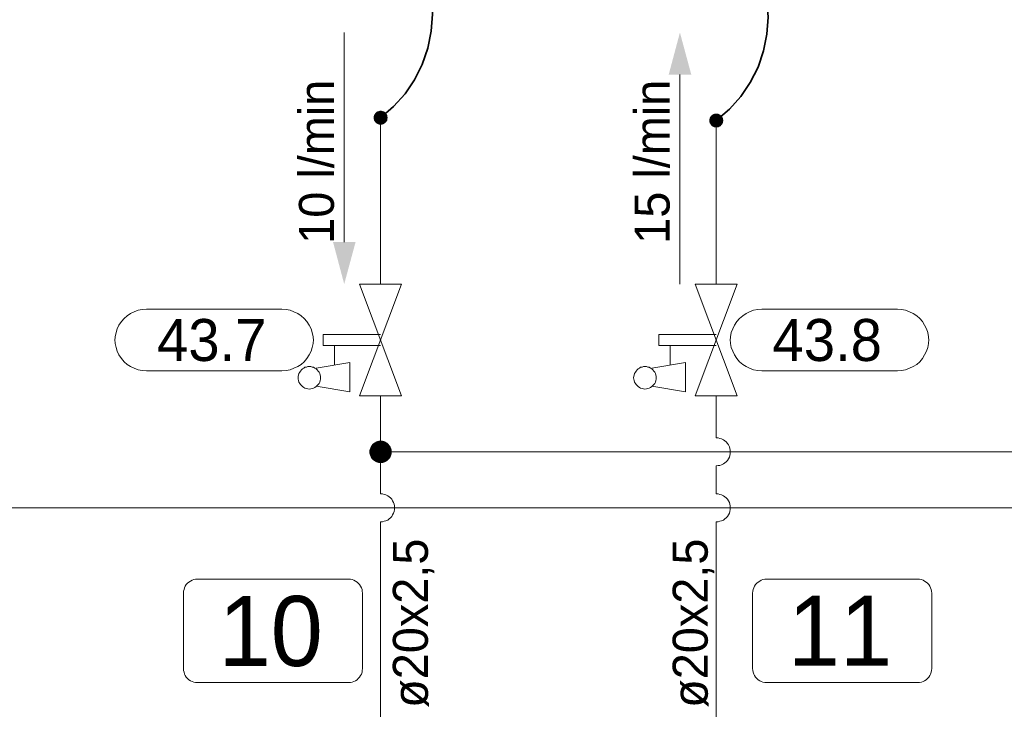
# Model space of a CAD drawing. Header units: millimetres. Extents: x 0 to 203, y 0 to 47.
# Tile 76 of 196: x 11.97 to 14.73, y 37.01 to 38.95. Entities that reach past the tile are written whole.
import ezdxf

# ---------------------------------------------------------------- set-up
doc = ezdxf.new("R2010")
doc.units = ezdxf.units.MM
for name, color, linetype in [('PDF_Geomertry', 7, 'Continuous'), ('PDF_Solid Fills', 7, 'Continuous'), ('PDF_Text', 7, 'Continuous')]:
    doc.layers.add(name, color=color, linetype=linetype)
doc.styles.add('PDF Arial', font='txt')

msp = doc.modelspace()

# ---------------------------------------------------------------- hatches: boundary and pattern name
at = {"layer": 'PDF_Solid Fills', "transparency": 33554559}
for points in [[(12.9812, 38.6771), (12.9618, 38.6799), (12.9626, 38.6818)], [(12.9812, 38.6771), (12.9618, 38.6771), (12.9618, 38.6799)], [(12.9812, 38.6771), (12.9618, 38.6743), (12.9618, 38.6771)], [(12.9812, 38.6771), (12.9626, 38.6721), (12.9618, 38.6743)], [(12.9812, 38.6771), (12.9626, 38.6818), (12.9632, 38.6846)], [(12.9812, 38.6771), (12.9632, 38.6693), (12.9626, 38.6721)], [(12.9812, 38.6771), (12.9632, 38.6846), (12.9646, 38.6868)], [(12.9812, 38.6771), (12.9646, 38.6674), (12.9632, 38.6693)], [(12.9812, 38.6771), (12.9646, 38.6868), (12.966, 38.6887)], [(12.9812, 38.6771), (12.966, 38.6651), (12.9646, 38.6674)], [(12.9812, 38.6771), (12.966, 38.6887), (12.9674, 38.691)], [(12.9812, 38.6771), (12.9674, 38.6632), (12.966, 38.6651)], [(12.9812, 38.6771), (12.9674, 38.691), (12.9696, 38.6929)], [(12.9812, 38.6771), (12.9696, 38.6618), (12.9674, 38.6632)], [(12.9812, 38.6771), (12.9696, 38.6929), (12.9715, 38.6943)], [(12.9812, 38.6771), (12.9715, 38.6604), (12.9696, 38.6618)], [(12.9812, 38.6771), (12.9715, 38.6943), (12.9743, 38.6951)], [(12.9812, 38.6771), (12.9743, 38.659), (12.9715, 38.6604)], [(12.9812, 38.6771), (12.9743, 38.6951), (12.9765, 38.6957)], [(12.9812, 38.6771), (12.9765, 38.6582), (12.9743, 38.659)], [(12.9812, 38.6771), (12.9765, 38.6957), (12.9793, 38.6965)], [(12.9812, 38.6771), (12.9793, 38.6576), (12.9765, 38.6582)], [(12.9812, 38.6771), (12.9793, 38.6965), (12.9812, 38.6965)], [(12.9812, 38.6771), (12.9812, 38.6576), (12.9793, 38.6576)], [(12.9812, 38.6771), (12.984, 38.6965), (12.9868, 38.6957)], [(12.9812, 38.6771), (12.9812, 38.6965), (12.984, 38.6965)], [(12.9812, 38.6771), (12.9868, 38.6957), (12.989, 38.6951)], [(12.9812, 38.6771), (12.989, 38.6951), (12.9918, 38.6943)], [(12.9812, 38.6771), (12.9918, 38.6943), (12.9937, 38.6929)], [(12.9812, 38.6771), (12.9937, 38.6929), (12.9951, 38.691)], [(12.9812, 38.6771), (12.9951, 38.691), (12.9974, 38.6887)], [(12.9812, 38.6771), (12.9974, 38.6887), (12.9987, 38.6868)], [(12.9812, 38.6771), (12.9987, 38.6868), (13.0001, 38.6846)], [(12.9812, 38.6771), (13.0001, 38.6846), (13.0007, 38.6818)], [(12.9812, 38.6771), (13.0007, 38.6818), (13.0007, 38.6799)], [(12.9812, 38.6771), (13.0007, 38.6799), (13.0015, 38.6771)], [(12.9812, 38.6771), (12.984, 38.6576), (12.9812, 38.6576)], [(12.9812, 38.6771), (12.9868, 38.6582), (12.984, 38.6576)], [(12.9812, 38.6771), (12.989, 38.659), (12.9868, 38.6582)], [(12.9812, 38.6771), (12.9918, 38.6604), (12.989, 38.659)], [(12.9812, 38.6771), (12.9937, 38.6618), (12.9918, 38.6604)], [(12.9812, 38.6771), (12.9951, 38.6632), (12.9937, 38.6618)], [(12.9812, 38.6771), (12.9974, 38.6651), (12.9951, 38.6632)], [(12.9812, 38.6771), (12.9987, 38.6674), (12.9974, 38.6651)], [(12.9812, 38.6771), (13.0001, 38.6693), (12.9987, 38.6674)], [(12.9812, 38.6771), (13.0007, 38.6721), (13.0001, 38.6693)], [(12.9812, 38.6771), (13.0007, 38.6743), (13.0007, 38.6721)], [(12.9812, 38.6771), (13.0015, 38.6771), (13.0007, 38.6743)], [(13.9243, 38.6693), (13.9049, 38.6715), (13.9057, 38.6743)], [(13.9243, 38.6693), (13.9049, 38.6693), (13.9049, 38.6715)], [(13.9243, 38.6693), (13.9057, 38.6743), (13.9062, 38.6771)], [(13.9243, 38.6693), (13.9062, 38.6771), (13.9076, 38.679)], [(13.9243, 38.6693), (13.9076, 38.679), (13.909, 38.6813)], [(13.9243, 38.6693), (13.909, 38.6813), (13.9104, 38.6832)], [(13.9243, 38.6693), (13.9104, 38.6832), (13.9126, 38.6846)], [(13.9243, 38.6693), (13.9126, 38.6846), (13.9146, 38.686)], [(13.9243, 38.6693), (13.9146, 38.686), (13.9168, 38.6874)], [(13.9243, 38.6693), (13.9168, 38.6874), (13.9196, 38.6882)], [(13.9243, 38.6693), (13.9196, 38.6882), (13.9224, 38.6887)], [(13.9243, 38.6693), (13.9224, 38.6887), (13.9243, 38.6887)], [(13.9243, 38.6693), (13.9271, 38.6887), (13.9299, 38.6882)], [(13.9243, 38.6693), (13.9243, 38.6887), (13.9271, 38.6887)], [(13.9243, 38.6693), (13.9299, 38.6882), (13.9321, 38.6874)], [(13.9243, 38.6693), (13.9321, 38.6874), (13.934, 38.686)], [(13.9243, 38.6693), (13.934, 38.686), (13.9368, 38.6846)], [(13.9243, 38.6693), (13.9368, 38.6846), (13.9382, 38.6832)], [(13.9243, 38.6693), (13.9382, 38.6832), (13.9404, 38.6813)], [(13.9243, 38.6693), (13.9404, 38.6813), (13.9418, 38.679)], [(13.9243, 38.6693), (13.9418, 38.679), (13.9424, 38.6771)], [(13.9243, 38.6693), (13.9424, 38.6771), (13.9438, 38.6743)], [(13.9243, 38.6693), (13.9438, 38.6743), (13.9438, 38.6715)], [(13.9243, 38.6693), (13.9438, 38.6715), (13.9446, 38.6693)], [(13.9243, 38.6693), (13.9049, 38.6665), (13.9049, 38.6693)], [(13.9243, 38.6693), (13.9057, 38.6638), (13.9049, 38.6665)], [(13.9243, 38.6693), (13.9062, 38.6618), (13.9057, 38.6638)], [(13.9243, 38.6693), (13.9076, 38.6596), (13.9062, 38.6618)], [(13.9243, 38.6693), (13.909, 38.6576), (13.9076, 38.6596)], [(13.9243, 38.6693), (13.9104, 38.6554), (13.909, 38.6576)], [(13.9243, 38.6693), (13.9126, 38.6535), (13.9104, 38.6554)], [(13.9243, 38.6693), (13.9146, 38.6521), (13.9126, 38.6535)], [(13.9243, 38.6693), (13.9168, 38.6513), (13.9146, 38.6521)], [(13.9243, 38.6693), (13.9196, 38.6499), (13.9168, 38.6513)], [(13.9243, 38.6693), (13.9224, 38.6499), (13.9196, 38.6499)], [(13.9243, 38.6693), (13.9243, 38.6493), (13.9224, 38.6499)], [(13.9243, 38.6693), (13.9271, 38.6499), (13.9243, 38.6493)], [(13.9243, 38.6693), (13.9299, 38.6499), (13.9271, 38.6499)], [(13.9243, 38.6693), (13.9321, 38.6513), (13.9299, 38.6499)], [(13.9243, 38.6693), (13.934, 38.6521), (13.9321, 38.6513)], [(13.9243, 38.6693), (13.9368, 38.6535), (13.934, 38.6521)], [(13.9243, 38.6693), (13.9382, 38.6554), (13.9368, 38.6535)], [(13.9243, 38.6693), (13.9404, 38.6576), (13.9382, 38.6554)], [(13.9243, 38.6693), (13.9418, 38.6596), (13.9404, 38.6576)], [(13.9243, 38.6693), (13.9424, 38.6618), (13.9418, 38.6596)], [(13.9243, 38.6693), (13.9438, 38.6638), (13.9424, 38.6618)], [(13.9243, 38.6693), (13.9438, 38.6665), (13.9438, 38.6638)], [(13.9243, 38.6693), (13.9446, 38.6693), (13.9438, 38.6665)], [(12.9812, 37.7382), (12.9562, 37.7568), (12.959, 37.7604)], [(12.9812, 37.7382), (12.959, 37.7604), (12.9626, 37.7632)], [(12.9812, 37.7382), (12.9626, 37.7632), (12.966, 37.7651)], [(12.9812, 37.7382), (12.966, 37.7651), (12.9696, 37.7674)], [(12.9812, 37.7382), (12.9696, 37.7674), (12.9737, 37.7687)], [(12.9812, 37.7382), (12.9737, 37.7687), (12.9771, 37.7693)], [(12.9812, 37.7382), (12.9771, 37.7693), (12.9812, 37.7693)], [(12.9812, 37.7382), (12.9854, 37.7693), (12.9896, 37.7687)], [(12.9812, 37.7382), (12.9812, 37.7693), (12.9854, 37.7693)], [(12.9812, 37.7382), (12.9896, 37.7687), (12.9937, 37.7674)], [(12.9812, 37.7382), (12.9937, 37.7674), (12.9974, 37.7651)], [(12.9812, 37.7382), (12.9974, 37.7651), (13.0007, 37.7632)], [(12.9812, 37.7382), (13.0007, 37.7632), (13.0035, 37.7604)], [(12.9812, 37.7382), (13.0035, 37.7604), (13.0063, 37.7568)], [(12.9812, 37.7382), (12.9501, 37.7424), (12.9515, 37.7465)], [(12.9812, 37.7382), (12.9501, 37.7382), (12.9501, 37.7424)], [(12.9812, 37.7382), (12.9501, 37.734), (12.9501, 37.7382)], [(12.9812, 37.7382), (12.9515, 37.7299), (12.9501, 37.734)], [(12.9812, 37.7382), (12.9515, 37.7465), (12.9529, 37.7499)], [(12.9812, 37.7382), (12.9529, 37.7257), (12.9515, 37.7299)], [(12.9812, 37.7382), (12.9529, 37.7499), (12.9543, 37.7535)], [(12.9812, 37.7382), (12.9543, 37.7221), (12.9529, 37.7257)], [(12.9812, 37.7382), (12.9543, 37.7535), (12.9562, 37.7568)], [(12.9812, 37.7382), (12.9562, 37.7187), (12.9543, 37.7221)], [(12.9812, 37.7382), (12.959, 37.716), (12.9562, 37.7187)], [(12.9812, 37.7382), (12.9626, 37.7132), (12.959, 37.716)], [(12.9812, 37.7382), (12.966, 37.711), (12.9626, 37.7132)], [(12.9812, 37.7382), (12.9696, 37.709), (12.966, 37.711)], [(12.9812, 37.7382), (12.9737, 37.7076), (12.9696, 37.709)], [(12.9812, 37.7382), (12.9771, 37.7068), (12.9737, 37.7076)], [(12.9812, 37.7382), (12.9812, 37.7068), (12.9771, 37.7068)], [(12.9812, 37.7382), (13.0063, 37.7568), (13.009, 37.7535)], [(12.9812, 37.7382), (13.009, 37.7535), (13.0104, 37.7499)], [(12.9812, 37.7382), (13.0104, 37.7499), (13.0118, 37.7465)], [(12.9812, 37.7382), (13.0118, 37.7465), (13.0126, 37.7424)], [(12.9812, 37.7382), (13.0126, 37.7424), (13.0132, 37.7382)], [(12.9812, 37.7382), (12.9854, 37.7068), (12.9812, 37.7068)], [(12.9812, 37.7382), (12.9896, 37.7076), (12.9854, 37.7068)], [(12.9812, 37.7382), (12.9937, 37.709), (12.9896, 37.7076)], [(12.9812, 37.7382), (12.9974, 37.711), (12.9937, 37.709)], [(12.9812, 37.7382), (13.0007, 37.7132), (12.9974, 37.711)], [(12.9812, 37.7382), (13.0035, 37.716), (13.0007, 37.7132)], [(12.9812, 37.7382), (13.0063, 37.7187), (13.0035, 37.716)], [(12.9812, 37.7382), (13.009, 37.7221), (13.0063, 37.7187)], [(12.9812, 37.7382), (13.0104, 37.7257), (13.009, 37.7221)], [(12.9812, 37.7382), (13.0118, 37.7299), (13.0104, 37.7257)], [(12.9812, 37.7382), (13.0126, 37.734), (13.0118, 37.7299)], [(12.9812, 37.7382), (13.0132, 37.7382), (13.0126, 37.734)]]:
    msp.add_hatch(color=256, dxfattribs=at).paths.add_polyline_path(points)

# ---------------------------------------------------------------- linework, layer by layer
at = {"layer": 'PDF_Geomertry', "lineweight": 35}
for points in [[(12.9812, 38.6771), (13.0182, 38.7082), (13.0501, 38.7443), (13.0771, 38.784), (13.0987, 38.8271), (13.114, 38.8729), (13.1237, 38.9201), (13.1271, 38.9679), (13.1237, 39.016), (13.114, 39.0632), (13.0987, 39.1082), (13.0771, 39.1513), (13.0501, 39.1915), (13.0182, 39.2271), (12.9812, 39.2582)], [(13.9243, 38.6693), (13.9613, 38.7007), (13.9932, 38.7368), (14.0201, 38.7763), (14.0418, 38.8193), (14.0571, 38.8646), (14.0668, 38.9118), (14.0701, 38.9596), (14.0668, 39.0082), (14.0571, 39.0554), (14.0418, 39.1007), (14.0201, 39.1437), (13.9932, 39.1832), (13.9613, 39.2193), (13.9243, 39.2507)]]:
    msp.add_lwpolyline(points, dxfattribs=at)
at = {"layer": 'PDF_Geomertry', "lineweight": 15}
for points in [[(12.8793, 38.9165), (12.8793, 38.3276)], [(13.8224, 38.2096), (13.8224, 38.7985)], [(12.9812, 38.6771), (12.9812, 38.2096)], [(13.9243, 38.6693), (13.9243, 38.2096)], [(12.9812, 38.0368), (12.8201, 38.0368), (12.8201, 38.0679), (12.9812, 38.0679)], [(13.9243, 38.0368), (13.7632, 38.0368), (13.7632, 38.0679), (13.9243, 38.0679)], [(12.8521, 37.9818), (12.8521, 38.0368)], [(13.7951, 37.9818), (13.7951, 38.0368)], [(12.8007, 37.9229), (12.8951, 37.9068), (12.8951, 37.9896), (12.8007, 37.9735)], [(13.7437, 37.9229), (13.8382, 37.9068), (13.8382, 37.9896), (13.7437, 37.9735)], [(12.9812, 37.8951), (12.9812, 37.7382), (12.9812, 37.6201), (12.9868, 37.6201), (12.9918, 37.6187), (12.9965, 37.6174), (13.0015, 37.6146), (13.0057, 37.6118), (13.009, 37.609), (13.0126, 37.6049), (13.0154, 37.6007), (13.0182, 37.5957), (13.0196, 37.591), (13.0201, 37.586), (13.021, 37.5804), (13.0201, 37.5757), (13.0196, 37.5707), (13.0182, 37.566), (13.0154, 37.561), (13.0126, 37.5568), (13.009, 37.5526), (13.0057, 37.5499), (13.0015, 37.5465), (12.9965, 37.5443), (12.9918, 37.5429), (12.9868, 37.5415), (12.9812, 37.5415), (12.9868, 37.5415), (12.9918, 37.5429), (12.9965, 37.5443), (13.0015, 37.5465), (13.0057, 37.5499), (13.009, 37.5526), (13.0126, 37.5568), (13.0154, 37.561), (13.0182, 37.566), (13.0196, 37.5707), (13.0201, 37.5757), (13.021, 37.5804), (13.0201, 37.586), (13.0196, 37.591), (13.0182, 37.5957), (13.0154, 37.6007), (13.0126, 37.6049), (13.009, 37.609), (13.0057, 37.6118), (13.0015, 37.6146), (12.9965, 37.6174), (12.9918, 37.6187), (12.9868, 37.6201), (12.9812, 37.6201)], [(13.9243, 37.7771), (13.9299, 37.7771), (13.9349, 37.7757), (13.9396, 37.7743), (13.9446, 37.7721), (13.9487, 37.7693), (13.9521, 37.766), (13.9557, 37.7618), (13.9585, 37.7576), (13.9613, 37.7526), (13.9626, 37.7479), (13.9632, 37.7429), (13.964, 37.7382), (13.9632, 37.7326), (13.9626, 37.7276), (13.9613, 37.7229), (13.9585, 37.7187), (13.9557, 37.7138), (13.9521, 37.7104), (13.9487, 37.7068), (13.9446, 37.704), (13.9396, 37.7021), (13.9349, 37.6999), (13.9299, 37.6993), (13.9243, 37.6985), (13.9299, 37.6993), (13.9349, 37.6999), (13.9396, 37.7021), (13.9446, 37.704), (13.9487, 37.7068), (13.9521, 37.7104), (13.9557, 37.7138), (13.9585, 37.7187), (13.9613, 37.7229), (13.9626, 37.7276), (13.9632, 37.7326), (13.964, 37.7382), (13.9632, 37.7429), (13.9626, 37.7479), (13.9613, 37.7526), (13.9585, 37.7576), (13.9557, 37.7618), (13.9521, 37.766), (13.9487, 37.7693), (13.9446, 37.7721), (13.9396, 37.7743), (13.9349, 37.7757), (13.9299, 37.7771), (13.9243, 37.7771), (13.9243, 37.8951)], [(14.8715, 37.7382), (12.9812, 37.7382)], [(13.9243, 37.6201), (13.9299, 37.6201), (13.9349, 37.6187), (13.9396, 37.6174), (13.9446, 37.6146), (13.9487, 37.6118), (13.9521, 37.609), (13.9557, 37.6049), (13.9585, 37.6007), (13.9613, 37.5957), (13.9626, 37.591), (13.9632, 37.586), (13.964, 37.5804), (13.9632, 37.5757), (13.9626, 37.5707), (13.9613, 37.566), (13.9585, 37.561), (13.9557, 37.5568), (13.9521, 37.5526), (13.9487, 37.5499), (13.9446, 37.5465), (13.9396, 37.5443), (13.9349, 37.5429), (13.9299, 37.5415), (13.9243, 37.5415), (13.9299, 37.5415), (13.9349, 37.5429), (13.9396, 37.5443), (13.9446, 37.5465), (13.9487, 37.5499), (13.9521, 37.5526), (13.9557, 37.5568), (13.9585, 37.561), (13.9613, 37.566), (13.9626, 37.5707), (13.9632, 37.5757), (13.964, 37.5804), (13.9632, 37.586), (13.9626, 37.591), (13.9613, 37.5957), (13.9585, 37.6007), (13.9557, 37.6049), (13.9521, 37.609), (13.9487, 37.6118), (13.9446, 37.6146), (13.9396, 37.6174), (13.9349, 37.6187), (13.9299, 37.6201), (13.9243, 37.6201), (13.9243, 37.6985)], [(10.7854, 37.5804), (20.7654, 37.5804), (20.7654, 34.6929)], [(12.9812, 37.5415), (12.9812, 36.4804)], [(13.9243, 37.5415), (13.9243, 36.4804)]]:
    msp.add_lwpolyline(points, dxfattribs=at)
at = {"layer": 'PDF_Geomertry', "lineweight": 0}
for points in [[(12.9715, 38.6771), (12.9715, 38.6757), (12.9724, 38.6743), (12.9724, 38.6735), (12.9729, 38.6721), (12.9737, 38.6707), (12.9743, 38.6701), (12.9757, 38.6693), (12.9765, 38.6688), (12.9779, 38.6679), (12.9793, 38.6674), (12.9807, 38.6674), (12.9812, 38.6674), (12.9826, 38.6674), (12.984, 38.6674), (12.9854, 38.6679), (12.9862, 38.6688), (12.9876, 38.6693), (12.9882, 38.6701), (12.9896, 38.6707), (12.9904, 38.6721), (12.9904, 38.6735), (12.991, 38.6743), (12.991, 38.6757), (12.9918, 38.6771), (12.991, 38.6785), (12.991, 38.6799), (12.9904, 38.6813), (12.9904, 38.6818), (12.9896, 38.6832), (12.9882, 38.684), (12.9876, 38.6846), (12.9862, 38.6854), (12.9854, 38.686), (12.984, 38.6868), (12.9826, 38.6868), (12.9812, 38.6868), (12.9807, 38.6868), (12.9793, 38.6868), (12.9779, 38.686), (12.9765, 38.6854), (12.9757, 38.6846), (12.9743, 38.684), (12.9737, 38.6832), (12.9729, 38.6818), (12.9724, 38.6813), (12.9724, 38.6799), (12.9715, 38.6785), (12.9715, 38.6771)], [(13.9146, 38.6693), (13.9146, 38.6679), (13.9154, 38.6665), (13.9154, 38.6651), (13.916, 38.6646), (13.9168, 38.6632), (13.9174, 38.6624), (13.9188, 38.6618), (13.9196, 38.661), (13.921, 38.6604), (13.9224, 38.6596), (13.9229, 38.6596), (13.9243, 38.6596), (13.9257, 38.6596), (13.9271, 38.6596), (13.9285, 38.6604), (13.9293, 38.661), (13.9307, 38.6618), (13.9312, 38.6624), (13.9326, 38.6632), (13.9335, 38.6646), (13.9335, 38.6651), (13.934, 38.6665), (13.934, 38.6679), (13.934, 38.6693), (13.934, 38.6707), (13.934, 38.6715), (13.9335, 38.6729), (13.9335, 38.6743), (13.9326, 38.6749), (13.9312, 38.6763), (13.9307, 38.6771), (13.9293, 38.6776), (13.9285, 38.6785), (13.9271, 38.6785), (13.9257, 38.679), (13.9243, 38.679), (13.9229, 38.679), (13.9224, 38.6785), (13.921, 38.6785), (13.9196, 38.6776), (13.9188, 38.6771), (13.9174, 38.6763), (13.9168, 38.6749), (13.916, 38.6743), (13.9154, 38.6729), (13.9154, 38.6715), (13.9146, 38.6707), (13.9146, 38.6693)], [(12.966, 37.7382), (12.966, 37.736), (12.9668, 37.734), (12.9668, 37.7318), (12.9682, 37.7304), (12.9687, 37.7285), (12.9701, 37.7271), (12.9724, 37.7257), (12.9737, 37.7243), (12.9757, 37.7235), (12.9779, 37.7229), (12.9793, 37.7221), (12.9812, 37.7221), (12.9835, 37.7221), (12.9854, 37.7229), (12.9876, 37.7235), (12.9896, 37.7243), (12.991, 37.7257), (12.9924, 37.7271), (12.9937, 37.7285), (12.9951, 37.7304), (12.996, 37.7318), (12.9965, 37.734), (12.9974, 37.736), (12.9974, 37.7382), (12.9974, 37.7401), (12.9965, 37.7424), (12.996, 37.7437), (12.9951, 37.7457), (12.9937, 37.7479), (12.9924, 37.7493), (12.991, 37.7507), (12.9896, 37.7513), (12.9876, 37.7526), (12.9854, 37.7535), (12.9835, 37.7535), (12.9812, 37.7535), (12.9793, 37.7535), (12.9779, 37.7535), (12.9757, 37.7526), (12.9737, 37.7513), (12.9724, 37.7507), (12.9701, 37.7493), (12.9687, 37.7479), (12.9682, 37.7457), (12.9668, 37.7437), (12.9668, 37.7424), (12.966, 37.7401), (12.966, 37.7382)]]:
    msp.add_lwpolyline(points, close=True, dxfattribs=at)
at = {"layer": 'PDF_Geomertry', "lineweight": 15}
for points in [[(12.9224, 37.8951), (13.0404, 38.2096), (12.9224, 38.2096), (13.0404, 37.8951), (12.9224, 37.8951)], [(13.8654, 37.8951), (13.9835, 38.2096), (13.8654, 38.2096), (13.9835, 37.8951), (13.8654, 37.8951)], [(12.7043, 38.1388), (12.716, 38.1382), (12.7271, 38.136), (12.7382, 38.1318), (12.7487, 38.1271), (12.7585, 38.1207), (12.7668, 38.1132), (12.7743, 38.104), (12.7812, 38.0943), (12.7862, 38.084), (12.7896, 38.0735), (12.7924, 38.0618), (12.7932, 38.0507), (12.7932, 38.054), (12.7924, 38.0429), (12.7896, 38.0313), (12.7862, 38.0207), (12.7812, 38.0104), (12.7743, 38.0007), (12.7668, 37.9915), (12.7585, 37.984), (12.7487, 37.9776), (12.7382, 37.9729), (12.7271, 37.9687), (12.716, 37.9665), (12.7043, 37.966), (12.3237, 37.966), (12.3118, 37.9665), (12.3007, 37.9687), (12.2896, 37.9729), (12.2793, 37.9776), (12.2696, 37.984), (12.2612, 37.9915), (12.2535, 38.0007), (12.2465, 38.0104), (12.2418, 38.0207), (12.2382, 38.0313), (12.2354, 38.0429), (12.2349, 38.054), (12.2349, 38.0507), (12.2354, 38.0618), (12.2382, 38.0735), (12.2418, 38.084), (12.2465, 38.0943), (12.2535, 38.104), (12.2612, 38.1132), (12.2696, 38.1207), (12.2793, 38.1271), (12.2896, 38.1318), (12.3007, 38.136), (12.3118, 38.1382), (12.3237, 38.1388), (12.7043, 38.1388)], [(14.4335, 38.1388), (14.4451, 38.1382), (14.4563, 38.136), (14.4674, 38.1318), (14.4779, 38.1271), (14.4876, 38.1207), (14.496, 38.1132), (14.5035, 38.104), (14.5099, 38.0943), (14.5154, 38.084), (14.5188, 38.0735), (14.521, 38.0618), (14.5215, 38.0507), (14.5215, 38.054), (14.521, 38.0429), (14.5188, 38.0313), (14.5154, 38.0207), (14.5099, 38.0104), (14.5035, 38.0007), (14.496, 37.9915), (14.4876, 37.984), (14.4779, 37.9776), (14.4674, 37.9729), (14.4563, 37.9687), (14.4451, 37.9665), (14.4335, 37.966), (14.0521, 37.966), (14.041, 37.9665), (14.0293, 37.9687), (14.0182, 37.9729), (14.0085, 37.9776), (13.9987, 37.984), (13.9896, 37.9915), (13.9821, 38.0007), (13.9757, 38.0104), (13.971, 38.0207), (13.9668, 38.0313), (13.9646, 38.0429), (13.964, 38.054), (13.964, 38.0507), (13.9646, 38.0618), (13.9668, 38.0735), (13.971, 38.084), (13.9757, 38.0943), (13.9821, 38.104), (13.9896, 38.1132), (13.9987, 38.1207), (14.0085, 38.1271), (14.0182, 38.1318), (14.0293, 38.136), (14.041, 38.1382), (14.0521, 38.1388), (14.4335, 38.1388)], [(12.8126, 37.9465), (12.8126, 37.9507), (12.8118, 37.954), (12.8104, 37.9582), (12.8085, 37.9618), (12.8062, 37.9651), (12.8035, 37.9687), (12.8001, 37.9715), (12.7965, 37.9735), (12.7932, 37.9757), (12.7896, 37.9763), (12.7854, 37.9776), (12.7812, 37.9776), (12.7771, 37.9776), (12.7729, 37.9763), (12.7688, 37.9757), (12.7654, 37.9735), (12.7618, 37.9715), (12.759, 37.9687), (12.7563, 37.9651), (12.7543, 37.9618), (12.7521, 37.9582), (12.7507, 37.954), (12.7501, 37.9507), (12.7501, 37.9465), (12.7501, 37.9424), (12.7507, 37.9382), (12.7521, 37.934), (12.7543, 37.9304), (12.7563, 37.9271), (12.759, 37.9243), (12.7618, 37.9215), (12.7654, 37.9188), (12.7688, 37.9174), (12.7729, 37.916), (12.7771, 37.9151), (12.7812, 37.9146), (12.7854, 37.9151), (12.7896, 37.916), (12.7932, 37.9174), (12.7965, 37.9188), (12.8001, 37.9215), (12.8035, 37.9243), (12.8062, 37.9271), (12.8085, 37.9304), (12.8104, 37.934), (12.8118, 37.9382), (12.8126, 37.9424), (12.8126, 37.9465)], [(13.7557, 37.9465), (13.7557, 37.9507), (13.7543, 37.954), (13.7535, 37.9582), (13.7515, 37.9618), (13.7493, 37.9651), (13.7465, 37.9687), (13.7432, 37.9715), (13.7396, 37.9735), (13.7362, 37.9757), (13.7321, 37.9763), (13.7285, 37.9776), (13.7243, 37.9776), (13.7201, 37.9776), (13.716, 37.9763), (13.7118, 37.9757), (13.7085, 37.9735), (13.7049, 37.9715), (13.7021, 37.9687), (13.6993, 37.9651), (13.6974, 37.9618), (13.6951, 37.9582), (13.6938, 37.954), (13.6932, 37.9507), (13.6924, 37.9465), (13.6932, 37.9424), (13.6938, 37.9382), (13.6951, 37.934), (13.6974, 37.9304), (13.6993, 37.9271), (13.7021, 37.9243), (13.7049, 37.9215), (13.7085, 37.9188), (13.7118, 37.9174), (13.716, 37.916), (13.7201, 37.9151), (13.7243, 37.9146), (13.7285, 37.9151), (13.7321, 37.916), (13.7362, 37.9174), (13.7396, 37.9188), (13.7432, 37.9215), (13.7465, 37.9243), (13.7493, 37.9271), (13.7515, 37.9304), (13.7535, 37.934), (13.7543, 37.9382), (13.7557, 37.9424), (13.7557, 37.9465)]]:
    msp.add_lwpolyline(points, close=True, dxfattribs=at)
at = {"layer": 'PDF_Geomertry', "lineweight": 9}
for points in [[(12.891, 37.3804), (12.8965, 37.3799), (12.9015, 37.379), (12.9062, 37.3776), (12.9112, 37.3749), (12.9154, 37.3721), (12.9188, 37.3687), (12.9224, 37.3651), (12.9251, 37.361), (12.9279, 37.3563), (12.9293, 37.3513), (12.9299, 37.3465), (12.9307, 37.341), (12.9307, 37.129), (12.9299, 37.1235), (12.9293, 37.1187), (12.9279, 37.1138), (12.9251, 37.1096), (12.9224, 37.1049), (12.9188, 37.1013), (12.9154, 37.0979), (12.9112, 37.0951), (12.9062, 37.0929), (12.9015, 37.091), (12.8965, 37.0901), (12.891, 37.0896), (12.4668, 37.0896), (12.4618, 37.0901), (12.4571, 37.091), (12.4521, 37.0929), (12.4474, 37.0951), (12.4432, 37.0979), (12.439, 37.1013), (12.4354, 37.1049), (12.4326, 37.1096), (12.4307, 37.1138), (12.4293, 37.1187), (12.4279, 37.1235), (12.4279, 37.129), (12.4279, 37.341), (12.4279, 37.3465), (12.4293, 37.3513), (12.4307, 37.3563), (12.4326, 37.361), (12.4354, 37.3651), (12.439, 37.3687), (12.4432, 37.3721), (12.4474, 37.3749), (12.4521, 37.3776), (12.4571, 37.379), (12.4618, 37.3799), (12.4668, 37.3804), (12.891, 37.3804)], [(14.4904, 37.3804), (14.4951, 37.3799), (14.5007, 37.379), (14.5057, 37.3776), (14.5099, 37.3749), (14.514, 37.3721), (14.5182, 37.3687), (14.5215, 37.3651), (14.5243, 37.361), (14.5265, 37.3563), (14.5285, 37.3513), (14.5293, 37.3465), (14.5299, 37.341), (14.5299, 37.129), (14.5293, 37.1235), (14.5285, 37.1187), (14.5265, 37.1138), (14.5243, 37.1096), (14.5215, 37.1049), (14.5182, 37.1013), (14.514, 37.0979), (14.5099, 37.0951), (14.5057, 37.0929), (14.5007, 37.091), (14.4951, 37.0901), (14.4904, 37.0896), (14.066, 37.0896), (14.0613, 37.0901), (14.0557, 37.091), (14.0507, 37.0929), (14.0465, 37.0951), (14.0424, 37.0979), (14.0382, 37.1013), (14.0349, 37.1049), (14.0321, 37.1096), (14.0299, 37.1138), (14.0279, 37.1187), (14.0271, 37.1235), (14.0265, 37.129), (14.0265, 37.341), (14.0271, 37.3465), (14.0279, 37.3513), (14.0299, 37.3563), (14.0321, 37.361), (14.0349, 37.3651), (14.0382, 37.3687), (14.0424, 37.3721), (14.0465, 37.3749), (14.0507, 37.3776), (14.0557, 37.379), (14.0613, 37.3799), (14.066, 37.3804), (14.4904, 37.3804)]]:
    msp.add_lwpolyline(points, close=True, dxfattribs=at)
at = {"layer": 'PDF_Solid Fills', "transparency": 33554559}
for points in [[(13.791, 38.7985), (13.8543, 38.7985), (13.791, 38.7985), (13.8224, 38.9165)], [(12.9112, 38.3276), (12.8479, 38.3276), (12.9112, 38.3276), (12.8793, 38.2096)]]:
    msp.add_solid(points, dxfattribs=at)

# ---------------------------------------------------------------- texts
at = {"layer": 'PDF_Text', "char_height": 0.09843, "attachment_point": 7, "rotation": 90, "style": 'PDF Arial'}
for s, insert in [('10 l/min', (12.8518, 38.3229)), ('15 l/min', (13.7949, 38.3229)), ('ø20x2,5', (13.1327, 37.0187)), ('ø20x2,5', (13.9188, 37.0187))]:
    msp.add_mtext(s, dxfattribs=dict(at, insert=insert))
at = {"layer": 'PDF_Text', "attachment_point": 7, "style": 'PDF Arial'}
for s, insert, char_height in [('43.7', (12.3535, 37.9917), 0.11811), ('43.8', (14.0826, 37.9917), 0.11811), ('10', (12.5265, 37.1335), 0.19685), ('11', (14.1257, 37.1368), 0.19685)]:
    msp.add_mtext(s, dxfattribs=dict(at, insert=insert, char_height=char_height))

doc.saveas('drawing.dxf')
